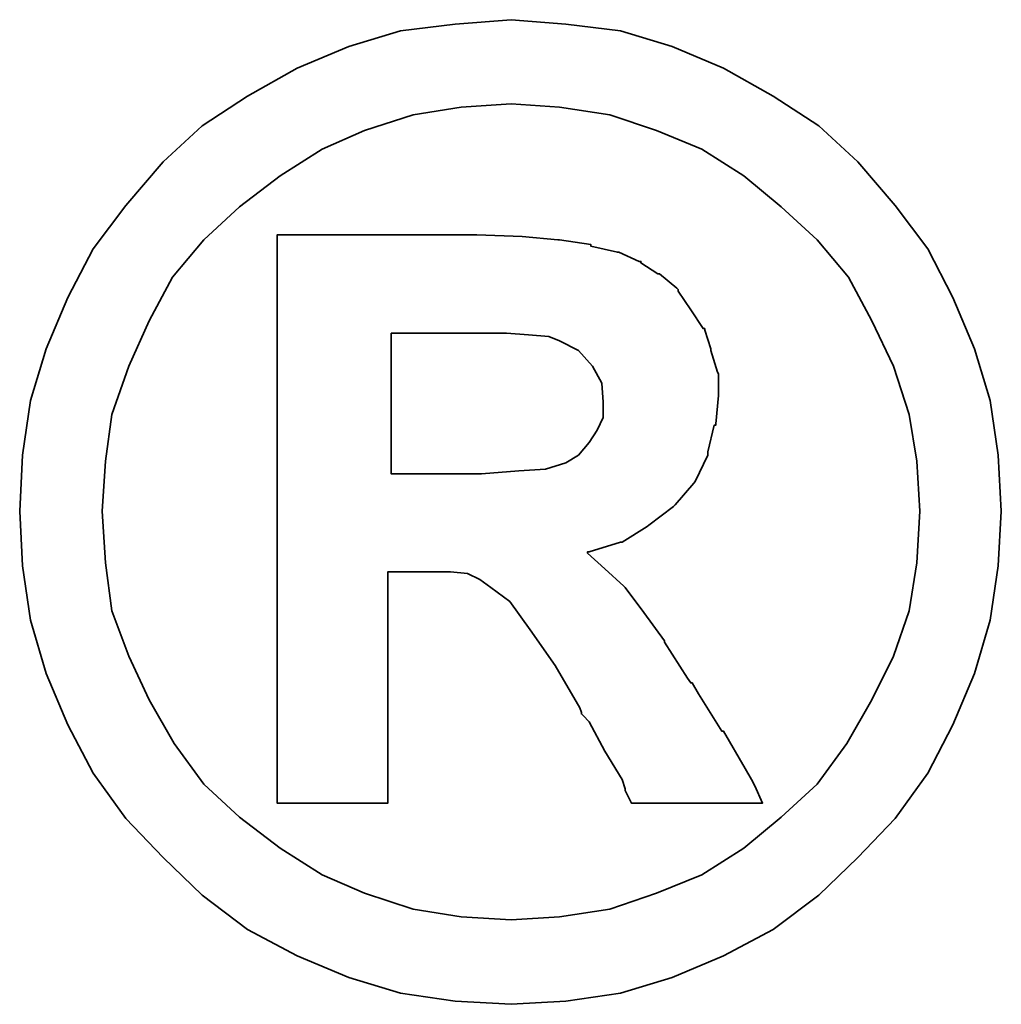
# Model space of a CAD drawing. Header units: millimetres. Extents: x 14 to 138, y 27 to 152.
# Tile 49 of 51: x 84.561 to 84.944, y 49.532 to 49.916. Entities that reach past the tile are written whole.
import ezdxf

# ---------------------------------------------------------------- set-up
doc = ezdxf.new("R2010")
doc.units = ezdxf.units.MM
doc.header["$MEASUREMENT"] = 0
doc.layers.add('DIM', color=4, linetype='CONTINUOUS')
doc.layers.add('layer 1', color=7, linetype='CONTINUOUS')

# ---------------------------------------------------------------- blocks, each defined once
blk = doc.blocks.new('TBI MOTION logo(完整正式版)')
at = {"layer": 'layer 1', "color": 22, "lineweight": 35}
for points, knots in [([(81.20634, 4.98624), (81.20634, 4.98624), (81.18649, 5.32862), (81.18649, 5.32862), (81.18649, 5.32862), (81.18649, 5.32862), (81.13886, 5.66206), (81.13886, 5.66206), (81.13886, 5.66206), (81.13886, 5.66206), (81.04359, 5.97764), (81.04359, 5.97764), (81.04359, 5.97764), (81.04359, 5.97764), (80.91061, 6.29124), (80.91061, 6.29124), (80.91061, 6.29124), (80.91061, 6.29124), (80.75778, 6.58697), (80.75778, 6.58697), (80.75778, 6.58697), (80.75778, 6.58697), (80.5593, 6.85294), (80.5593, 6.85294), (80.5593, 6.85294), (80.5593, 6.85294), (80.33105, 7.1189), (80.33105, 7.1189), (80.33105, 7.1189), (80.33105, 7.1189), (80.09287, 7.33921), (80.09287, 7.33921), (80.09287, 7.33921), (80.09287, 7.33921), (79.815, 7.51982), (79.815, 7.51982), (79.815, 7.51982), (79.815, 7.51982), (79.51133, 7.69051), (79.51133, 7.69051), (79.51133, 7.69051), (79.51133, 7.69051), (79.19773, 7.8235), (79.19773, 7.8235), (79.19773, 7.8235), (79.19773, 7.8235), (78.88215, 7.91877), (78.88215, 7.91877), (78.88215, 7.91877), (78.88215, 7.91877), (78.54871, 7.95846), (78.54871, 7.95846), (78.54871, 7.95846), (78.54871, 7.95846), (78.21526, 7.98625), (78.21526, 7.98625), (78.21526, 7.98625), (78.21526, 7.98625), (77.87388, 7.95846), (77.87388, 7.95846), (77.87388, 7.95846), (77.87388, 7.95846), (77.54044, 7.91877), (77.54044, 7.91877), (77.54044, 7.91877), (77.54044, 7.91877), (77.22485, 7.8235), (77.22485, 7.8235), (77.22485, 7.8235), (77.22485, 7.8235), (76.91027, 7.69051), (76.91027, 7.69051), (76.91027, 7.69051), (76.91027, 7.69051), (76.6056, 7.51982), (76.6056, 7.51982), (76.6056, 7.51982), (76.6056, 7.51982), (76.32972, 7.33921), (76.32972, 7.33921), (76.32972, 7.33921), (76.32972, 7.33921), (76.09154, 7.1189), (76.09154, 7.1189), (76.09154, 7.1189), (76.09154, 7.1189), (75.86329, 6.85294), (75.86329, 6.85294), (75.86329, 6.85294), (75.86329, 6.85294), (75.66382, 6.58697), (75.66382, 6.58697), (75.66382, 6.58697), (75.66382, 6.58697), (75.51099, 6.29124), (75.51099, 6.29124), (75.51099, 6.29124), (75.51099, 6.29124), (75.37702, 5.97764), (75.37702, 5.97764), (75.37702, 5.97764), (75.37702, 5.97764), (75.28175, 5.66206), (75.28175, 5.66206), (75.28175, 5.66206), (75.28175, 5.66206), (75.23411, 5.32862), (75.23411, 5.32862), (75.23411, 5.32862), (75.23411, 5.32862), (75.21625, 4.98624), (75.21625, 4.98624), (75.21625, 4.98624), (75.21625, 4.98624), (75.23411, 4.6528), (75.23411, 4.6528), (75.23411, 4.6528), (75.23411, 4.6528), (75.28175, 4.32035), (75.28175, 4.32035), (75.28175, 4.32035), (75.28175, 4.32035), (75.37702, 3.99583), (75.37702, 3.99583), (75.37702, 3.99583), (75.37702, 3.99583), (75.51099, 3.68224), (75.51099, 3.68224), (75.51099, 3.68224), (75.51099, 3.68224), (75.66382, 3.38749), (75.66382, 3.38749), (75.66382, 3.38749), (75.66382, 3.38749), (75.86329, 3.10963), (75.86329, 3.10963), (75.86329, 3.10963), (75.86329, 3.10963), (76.09154, 2.87145), (76.09154, 2.87145), (76.09154, 2.87145), (76.09154, 2.87145), (76.32972, 2.6432), (76.32972, 2.6432), (76.32972, 2.6432), (76.32972, 2.6432), (76.6056, 2.43381), (76.6056, 2.43381), (76.6056, 2.43381), (76.6056, 2.43381), (76.91027, 2.27205), (76.91027, 2.27205), (76.91027, 2.27205), (76.91027, 2.27205), (77.22485, 2.13906), (77.22485, 2.13906), (77.22485, 2.13906), (77.22485, 2.13906), (77.54044, 2.0438), (77.54044, 2.0438), (77.54044, 2.0438), (77.54044, 2.0438), (77.87388, 1.99616), (77.87388, 1.99616), (77.87388, 1.99616), (77.87388, 1.99616), (78.21526, 1.97631), (78.21526, 1.97631), (78.21526, 1.97631), (78.21526, 1.97631), (78.54871, 1.99616), (78.54871, 1.99616), (78.54871, 1.99616), (78.54871, 1.99616), (78.88215, 2.0438), (78.88215, 2.0438), (78.88215, 2.0438), (78.88215, 2.0438), (79.19773, 2.13906), (79.19773, 2.13906), (79.19773, 2.13906), (79.19773, 2.13906), (79.51133, 2.27205), (79.51133, 2.27205), (79.51133, 2.27205), (79.51133, 2.27205), (79.815, 2.43381), (79.815, 2.43381), (79.815, 2.43381), (79.815, 2.43381), (80.09287, 2.6432), (80.09287, 2.6432), (80.09287, 2.6432), (80.09287, 2.6432), (80.33105, 2.87145), (80.33105, 2.87145), (80.33105, 2.87145), (80.33105, 2.87145), (80.5593, 3.10963), (80.5593, 3.10963), (80.5593, 3.10963), (80.5593, 3.10963), (80.75778, 3.38749), (80.75778, 3.38749), (80.75778, 3.38749), (80.75778, 3.38749), (80.91061, 3.68224), (80.91061, 3.68224), (80.91061, 3.68224), (80.91061, 3.68224), (81.04359, 3.99583), (81.04359, 3.99583), (81.04359, 3.99583), (81.04359, 3.99583), (81.13886, 4.32035), (81.13886, 4.32035), (81.13886, 4.32035), (81.13886, 4.32035), (81.18649, 4.6528), (81.18649, 4.6528), (81.18649, 4.6528), (81.18649, 4.6528), (81.20634, 4.98624), (81.20634, 4.98624)], [0, 0, 0, 0, 0.0178571, 0.0178571, 0.0178571, 0.0178571, 0.0357143, 0.0357143, 0.0357143, 0.0357143, 0.0535714, 0.0535714, 0.0535714, 0.0535714, 0.0714286, 0.0714286, 0.0714286, 0.0714286, 0.0892857, 0.0892857, 0.0892857, 0.0892857, 0.1071429, 0.1071429, 0.1071429, 0.1071429, 0.125, 0.125, 0.125, 0.125, 0.1428571, 0.1428571, 0.1428571, 0.1428571, 0.1607143, 0.1607143, 0.1607143, 0.1607143, 0.1785714, 0.1785714, 0.1785714, 0.1785714, 0.1964286, 0.1964286, 0.1964286, 0.1964286, 0.2142857, 0.2142857, 0.2142857, 0.2142857, 0.2321429, 0.2321429, 0.2321429, 0.2321429, 0.25, 0.25, 0.25, 0.25, 0.2678571, 0.2678571, 0.2678571, 0.2678571, 0.2857143, 0.2857143, 0.2857143, 0.2857143, 0.3035714, 0.3035714, 0.3035714, 0.3035714, 0.3214286, 0.3214286, 0.3214286, 0.3214286, 0.3392857, 0.3392857, 0.3392857, 0.3392857, 0.3571429, 0.3571429, 0.3571429, 0.3571429, 0.375, 0.375, 0.375, 0.375, 0.3928571, 0.3928571, 0.3928571, 0.3928571, 0.4107143, 0.4107143, 0.4107143, 0.4107143, 0.4285714, 0.4285714, 0.4285714, 0.4285714, 0.4464286, 0.4464286, 0.4464286, 0.4464286, 0.4642857, 0.4642857, 0.4642857, 0.4642857, 0.4821429, 0.4821429, 0.4821429, 0.4821429, 0.5, 0.5, 0.5, 0.5, 0.5178571, 0.5178571, 0.5178571, 0.5178571, 0.5357143, 0.5357143, 0.5357143, 0.5357143, 0.5535714, 0.5535714, 0.5535714, 0.5535714, 0.5714286, 0.5714286, 0.5714286, 0.5714286, 0.5892857, 0.5892857, 0.5892857, 0.5892857, 0.6071429, 0.6071429, 0.6071429, 0.6071429, 0.625, 0.625, 0.625, 0.625, 0.6428571, 0.6428571, 0.6428571, 0.6428571, 0.6607143, 0.6607143, 0.6607143, 0.6607143, 0.6785714, 0.6785714, 0.6785714, 0.6785714, 0.6964286, 0.6964286, 0.6964286, 0.6964286, 0.7142857, 0.7142857, 0.7142857, 0.7142857, 0.7321429, 0.7321429, 0.7321429, 0.7321429, 0.75, 0.75, 0.75, 0.75, 0.7678571, 0.7678571, 0.7678571, 0.7678571, 0.7857143, 0.7857143, 0.7857143, 0.7857143, 0.8035714, 0.8035714, 0.8035714, 0.8035714, 0.8214286, 0.8214286, 0.8214286, 0.8214286, 0.8392857, 0.8392857, 0.8392857, 0.8392857, 0.8571429, 0.8571429, 0.8571429, 0.8571429, 0.875, 0.875, 0.875, 0.875, 0.8928571, 0.8928571, 0.8928571, 0.8928571, 0.9107143, 0.9107143, 0.9107143, 0.9107143, 0.9285714, 0.9285714, 0.9285714, 0.9285714, 0.9464286, 0.9464286, 0.9464286, 0.9464286, 0.9642857, 0.9642857, 0.9642857, 0.9642857, 0.9821429, 0.9821429, 0.9821429, 0.9821429, 1, 1, 1, 1]), ([(80.71014, 4.98624), (80.71014, 4.98624), (80.69129, 5.29091), (80.69129, 5.29091), (80.69129, 5.29091), (80.69129, 5.29091), (80.64464, 5.57672), (80.64464, 5.57672), (80.64464, 5.57672), (80.64464, 5.57672), (80.54937, 5.87245), (80.54937, 5.87245), (80.54937, 5.87245), (80.54937, 5.87245), (80.41639, 6.14833), (80.41639, 6.14833), (80.41639, 6.14833), (80.41639, 6.14833), (80.27349, 6.41429), (80.27349, 6.41429), (80.27349, 6.41429), (80.27349, 6.41429), (80.08295, 6.64255), (80.08295, 6.64255), (80.08295, 6.64255), (80.08295, 6.64255), (79.86264, 6.84301), (79.86264, 6.84301), (79.86264, 6.84301), (79.86264, 6.84301), (79.63439, 7.03355), (79.63439, 7.03355), (79.63439, 7.03355), (79.63439, 7.03355), (79.37835, 7.1963), (79.37835, 7.1963), (79.37835, 7.1963), (79.37835, 7.1963), (79.10246, 7.30944), (79.10246, 7.30944), (79.10246, 7.30944), (79.10246, 7.30944), (78.81665, 7.40471), (78.81665, 7.40471), (78.81665, 7.40471), (78.81665, 7.40471), (78.511, 7.45234), (78.511, 7.45234), (78.511, 7.45234), (78.511, 7.45234), (78.21526, 7.47219), (78.21526, 7.47219), (78.21526, 7.47219), (78.21526, 7.47219), (77.9106, 7.45234), (77.9106, 7.45234), (77.9106, 7.45234), (77.9106, 7.45234), (77.61685, 7.40471), (77.61685, 7.40471), (77.61685, 7.40471), (77.61685, 7.40471), (77.32012, 7.30944), (77.32012, 7.30944), (77.32012, 7.30944), (77.32012, 7.30944), (77.06309, 7.1963), (77.06309, 7.1963), (77.06309, 7.1963), (77.06309, 7.1963), (76.80606, 7.03355), (76.80606, 7.03355), (76.80606, 7.03355), (76.80606, 7.03355), (76.55797, 6.84301), (76.55797, 6.84301), (76.55797, 6.84301), (76.55797, 6.84301), (76.34063, 6.64255), (76.34063, 6.64255), (76.34063, 6.64255), (76.34063, 6.64255), (76.1491, 6.41429), (76.1491, 6.41429), (76.1491, 6.41429), (76.1491, 6.41429), (76.0062, 6.14833), (76.0062, 6.14833), (76.0062, 6.14833), (76.0062, 6.14833), (75.88314, 5.87245), (75.88314, 5.87245), (75.88314, 5.87245), (75.88314, 5.87245), (75.77794, 5.57672), (75.77794, 5.57672), (75.77794, 5.57672), (75.77794, 5.57672), (75.73924, 5.29091), (75.73924, 5.29091), (75.73924, 5.29091), (75.73924, 5.29091), (75.72039, 4.98624), (75.72039, 4.98624), (75.72039, 4.98624), (75.72039, 4.98624), (75.73924, 4.67165), (75.73924, 4.67165), (75.73924, 4.67165), (75.73924, 4.67165), (75.77794, 4.37791), (75.77794, 4.37791), (75.77794, 4.37791), (75.77794, 4.37791), (75.88314, 4.10102), (75.88314, 4.10102), (75.88314, 4.10102), (75.88314, 4.10102), (76.0062, 3.83407), (76.0062, 3.83407), (76.0062, 3.83407), (76.0062, 3.83407), (76.15902, 3.56811), (76.15902, 3.56811), (76.15902, 3.56811), (76.15902, 3.56811), (76.34063, 3.32001), (76.34063, 3.32001), (76.34063, 3.32001), (76.34063, 3.32001), (76.55797, 3.11955), (76.55797, 3.11955), (76.55797, 3.11955), (76.55797, 3.11955), (76.80606, 2.92901), (76.80606, 2.92901), (76.80606, 2.92901), (76.80606, 2.92901), (77.06309, 2.76725), (77.06309, 2.76725), (77.06309, 2.76725), (77.06309, 2.76725), (77.32012, 2.65412), (77.32012, 2.65412), (77.32012, 2.65412), (77.32012, 2.65412), (77.61685, 2.55786), (77.61685, 2.55786), (77.61685, 2.55786), (77.61685, 2.55786), (77.9106, 2.51022), (77.9106, 2.51022), (77.9106, 2.51022), (77.9106, 2.51022), (78.21526, 2.49137), (78.21526, 2.49137), (78.21526, 2.49137), (78.21526, 2.49137), (78.511, 2.51022), (78.511, 2.51022), (78.511, 2.51022), (78.511, 2.51022), (78.81665, 2.55786), (78.81665, 2.55786), (78.81665, 2.55786), (78.81665, 2.55786), (79.10246, 2.65412), (79.10246, 2.65412), (79.10246, 2.65412), (79.10246, 2.65412), (79.37835, 2.76725), (79.37835, 2.76725), (79.37835, 2.76725), (79.37835, 2.76725), (79.63439, 2.92901), (79.63439, 2.92901), (79.63439, 2.92901), (79.63439, 2.92901), (79.86264, 3.11955), (79.86264, 3.11955), (79.86264, 3.11955), (79.86264, 3.11955), (80.08295, 3.32001), (80.08295, 3.32001), (80.08295, 3.32001), (80.08295, 3.32001), (80.26356, 3.56811), (80.26356, 3.56811), (80.26356, 3.56811), (80.26356, 3.56811), (80.41639, 3.83407), (80.41639, 3.83407), (80.41639, 3.83407), (80.41639, 3.83407), (80.54937, 4.10102), (80.54937, 4.10102), (80.54937, 4.10102), (80.54937, 4.10102), (80.64464, 4.37791), (80.64464, 4.37791), (80.64464, 4.37791), (80.64464, 4.37791), (80.69129, 4.67165), (80.69129, 4.67165), (80.69129, 4.67165), (80.69129, 4.67165), (80.71014, 4.98624), (80.71014, 4.98624)], [0, 0, 0, 0, 0.0192308, 0.0192308, 0.0192308, 0.0192308, 0.0384615, 0.0384615, 0.0384615, 0.0384615, 0.0576923, 0.0576923, 0.0576923, 0.0576923, 0.0769231, 0.0769231, 0.0769231, 0.0769231, 0.0961538, 0.0961538, 0.0961538, 0.0961538, 0.1153846, 0.1153846, 0.1153846, 0.1153846, 0.1346154, 0.1346154, 0.1346154, 0.1346154, 0.1538462, 0.1538462, 0.1538462, 0.1538462, 0.1730769, 0.1730769, 0.1730769, 0.1730769, 0.1923077, 0.1923077, 0.1923077, 0.1923077, 0.2115385, 0.2115385, 0.2115385, 0.2115385, 0.2307692, 0.2307692, 0.2307692, 0.2307692, 0.25, 0.25, 0.25, 0.25, 0.2692308, 0.2692308, 0.2692308, 0.2692308, 0.2884615, 0.2884615, 0.2884615, 0.2884615, 0.3076923, 0.3076923, 0.3076923, 0.3076923, 0.3269231, 0.3269231, 0.3269231, 0.3269231, 0.3461538, 0.3461538, 0.3461538, 0.3461538, 0.3653846, 0.3653846, 0.3653846, 0.3653846, 0.3846154, 0.3846154, 0.3846154, 0.3846154, 0.4038462, 0.4038462, 0.4038462, 0.4038462, 0.4230769, 0.4230769, 0.4230769, 0.4230769, 0.4423077, 0.4423077, 0.4423077, 0.4423077, 0.4615385, 0.4615385, 0.4615385, 0.4615385, 0.4807692, 0.4807692, 0.4807692, 0.4807692, 0.5, 0.5, 0.5, 0.5, 0.5192308, 0.5192308, 0.5192308, 0.5192308, 0.5384615, 0.5384615, 0.5384615, 0.5384615, 0.5576923, 0.5576923, 0.5576923, 0.5576923, 0.5769231, 0.5769231, 0.5769231, 0.5769231, 0.5961538, 0.5961538, 0.5961538, 0.5961538, 0.6153846, 0.6153846, 0.6153846, 0.6153846, 0.6346154, 0.6346154, 0.6346154, 0.6346154, 0.6538462, 0.6538462, 0.6538462, 0.6538462, 0.6730769, 0.6730769, 0.6730769, 0.6730769, 0.6923077, 0.6923077, 0.6923077, 0.6923077, 0.7115385, 0.7115385, 0.7115385, 0.7115385, 0.7307692, 0.7307692, 0.7307692, 0.7307692, 0.75, 0.75, 0.75, 0.75, 0.7692308, 0.7692308, 0.7692308, 0.7692308, 0.7884615, 0.7884615, 0.7884615, 0.7884615, 0.8076923, 0.8076923, 0.8076923, 0.8076923, 0.8269231, 0.8269231, 0.8269231, 0.8269231, 0.8461538, 0.8461538, 0.8461538, 0.8461538, 0.8653846, 0.8653846, 0.8653846, 0.8653846, 0.8846154, 0.8846154, 0.8846154, 0.8846154, 0.9038462, 0.9038462, 0.9038462, 0.9038462, 0.9230769, 0.9230769, 0.9230769, 0.9230769, 0.9423077, 0.9423077, 0.9423077, 0.9423077, 0.9615385, 0.9615385, 0.9615385, 0.9615385, 0.9807692, 0.9807692, 0.9807692, 0.9807692, 1, 1, 1, 1]), ([(76.78721, 3.2823), (76.78721, 3.2823), (76.78721, 3.32001), (76.78721, 3.32001), (76.78721, 3.32001), (76.78721, 3.32001), (76.78721, 3.42422), (76.78721, 3.42422), (76.78721, 3.42422), (76.78721, 3.42422), (76.78721, 3.59689), (76.78721, 3.59689), (76.78721, 3.59689), (76.78721, 3.59689), (76.78721, 3.80529), (76.78721, 3.80529), (76.78721, 3.80529), (76.78721, 3.80529), (76.78721, 4.0524), (76.78721, 4.0524), (76.78721, 4.0524), (76.78721, 4.0524), (76.78721, 4.32035), (76.78721, 4.32035), (76.78721, 4.32035), (76.78721, 4.32035), (76.78721, 4.92868), (76.78721, 4.92868), (76.78721, 4.92868), (76.78721, 4.92868), (76.78721, 5.53801), (76.78721, 5.53801), (76.78721, 5.53801), (76.78721, 5.53801), (76.78721, 5.82482), (76.78721, 5.82482), (76.78721, 5.82482), (76.78721, 5.82482), (76.78721, 6.07291), (76.78721, 6.07291), (76.78721, 6.07291), (76.78721, 6.07291), (76.78721, 6.30017), (76.78721, 6.30017), (76.78721, 6.30017), (76.78721, 6.30017), (76.78721, 6.45399), (76.78721, 6.45399), (76.78721, 6.45399), (76.78721, 6.45399), (76.78721, 6.5572), (76.78721, 6.5572), (76.78721, 6.5572), (76.78721, 6.5572), (76.78721, 6.59689), (76.78721, 6.59689), (76.78721, 6.59689), (76.78721, 6.59689), (76.78721, 6.67232), (76.78721, 6.67232), (76.78721, 6.67232), (76.78721, 6.67232), (76.8537, 6.67232), (76.8537, 6.67232), (76.8537, 6.67232), (76.8537, 6.67232), (76.87355, 6.67232), (76.87355, 6.67232), (76.87355, 6.67232), (76.87355, 6.67232), (76.91027, 6.67232), (76.91027, 6.67232), (76.91027, 6.67232), (76.91027, 6.67232), (77.04424, 6.67232), (77.04424, 6.67232), (77.04424, 6.67232), (77.04424, 6.67232), (77.22485, 6.67232), (77.22485, 6.67232), (77.22485, 6.67232), (77.22485, 6.67232), (77.43524, 6.67232), (77.43524, 6.67232), (77.43524, 6.67232), (77.43524, 6.67232), (77.65357, 6.67232), (77.65357, 6.67232), (77.65357, 6.67232), (77.65357, 6.67232), (77.82625, 6.67232), (77.82625, 6.67232), (77.82625, 6.67232), (77.82625, 6.67232), (77.94037, 6.67232), (77.94037, 6.67232), (77.94037, 6.67232), (77.94037, 6.67232), (77.97709, 6.67232), (77.97709, 6.67232), (77.97709, 6.67232), (77.97709, 6.67232), (77.99694, 6.67232), (77.99694, 6.67232), (77.99694, 6.67232), (77.99694, 6.67232), (78.00686, 6.67232), (78.00686, 6.67232), (78.00686, 6.67232), (78.00686, 6.67232), (78.28275, 6.6624), (78.28275, 6.6624), (78.28275, 6.6624), (78.28275, 6.6624), (78.50107, 6.64255), (78.50107, 6.64255), (78.50107, 6.64255), (78.50107, 6.64255), (78.511, 6.64255), (78.511, 6.64255), (78.511, 6.64255), (78.511, 6.64255), (78.70154, 6.61476), (78.70154, 6.61476), (78.70154, 6.61476), (78.70154, 6.61476), (78.70154, 6.60483), (78.70154, 6.60483), (78.70154, 6.60483), (78.70154, 6.60483), (78.86429, 6.56713), (78.86429, 6.56713), (78.86429, 6.56713), (78.86429, 6.56713), (78.87223, 6.56713), (78.87223, 6.56713), (78.87223, 6.56713), (78.87223, 6.56713), (78.99727, 6.51056), (78.99727, 6.51056), (78.99727, 6.51056), (78.99727, 6.51056), (79.00719, 6.51056), (79.00719, 6.51056), (79.00719, 6.51056), (79.00719, 6.51056), (79.00719, 6.50162), (79.00719, 6.50162), (79.00719, 6.50162), (79.00719, 6.50162), (79.1104, 6.43415), (79.1104, 6.43415), (79.1104, 6.43415), (79.1104, 6.43415), (79.12132, 6.43415), (79.12132, 6.43415), (79.12132, 6.43415), (79.12132, 6.43415), (79.22552, 6.34781), (79.22552, 6.34781), (79.22552, 6.34781), (79.22552, 6.34781), (79.23544, 6.33888), (79.23544, 6.33888), (79.23544, 6.33888), (79.23544, 6.33888), (79.23544, 6.32895), (79.23544, 6.32895), (79.23544, 6.32895), (79.23544, 6.32895), (79.31087, 6.21483), (79.31087, 6.21483), (79.31087, 6.21483), (79.31087, 6.21483), (79.38629, 6.1007), (79.38629, 6.1007), (79.38629, 6.1007), (79.38629, 6.1007), (79.3972, 6.1007), (79.3972, 6.1007), (79.3972, 6.1007), (79.3972, 6.1007), (79.3972, 6.09078), (79.3972, 6.09078), (79.3972, 6.09078), (79.3972, 6.09078), (79.43392, 5.97764), (79.43392, 5.97764), (79.43392, 5.97764), (79.43392, 5.97764), (79.43392, 5.96772), (79.43392, 5.96772), (79.43392, 5.96772), (79.43392, 5.96772), (79.47362, 5.83474), (79.47362, 5.83474), (79.47362, 5.83474), (79.47362, 5.83474), (79.48156, 5.82482), (79.48156, 5.82482), (79.48156, 5.82482), (79.48156, 5.82482), (79.48156, 5.69977), (79.48156, 5.69977), (79.48156, 5.69977), (79.48156, 5.69977), (79.48156, 5.69183), (79.48156, 5.69183), (79.48156, 5.69183), (79.48156, 5.69183), (79.4637, 5.51915), (79.4637, 5.51915), (79.4637, 5.51915), (79.4637, 5.51915), (79.4637, 5.51122), (79.4637, 5.51122), (79.4637, 5.51122), (79.4637, 5.51122), (79.45377, 5.51122), (79.45377, 5.51122), (79.45377, 5.51122), (79.45377, 5.51122), (79.41507, 5.34847), (79.41507, 5.34847), (79.41507, 5.34847), (79.41507, 5.34847), (79.41507, 5.33854), (79.41507, 5.33854), (79.41507, 5.33854), (79.41507, 5.33854), (79.41507, 5.32862), (79.41507, 5.32862), (79.41507, 5.32862), (79.41507, 5.32862), (79.33865, 5.16785), (79.33865, 5.16785), (79.33865, 5.16785), (79.33865, 5.16785), (79.33071, 5.15693), (79.33071, 5.15693), (79.33071, 5.15693), (79.33071, 5.15693), (79.2156, 5.02495), (79.2156, 5.02495), (79.2156, 5.02495), (79.2156, 5.02495), (79.20567, 5.01502), (79.20567, 5.01502), (79.20567, 5.01502), (79.20567, 5.01502), (79.05483, 4.89991), (79.05483, 4.89991), (79.05483, 4.89991), (79.05483, 4.89991), (79.04491, 4.89197), (79.04491, 4.89197), (79.04491, 4.89197), (79.04491, 4.89197), (78.89208, 4.7967), (78.89208, 4.7967), (78.89208, 4.7967), (78.89208, 4.7967), (78.88215, 4.7967), (78.88215, 4.7967), (78.88215, 4.7967), (78.88215, 4.7967), (78.69161, 4.73913), (78.69161, 4.73913), (78.69161, 4.73913), (78.69161, 4.73913), (78.68169, 4.73913), (78.68169, 4.73913), (78.68169, 4.73913), (78.68169, 4.73913), (78.68169, 4.72921), (78.68169, 4.72921), (78.68169, 4.72921), (78.68169, 4.72921), (78.78688, 4.63394), (78.78688, 4.63394), (78.78688, 4.63394), (78.78688, 4.63394), (78.902, 4.52875), (78.902, 4.52875), (78.902, 4.52875), (78.902, 4.52875), (78.91093, 4.52081), (78.91093, 4.52081), (78.91093, 4.52081), (78.91093, 4.52081), (79.02506, 4.36798), (79.02506, 4.36798), (79.02506, 4.36798), (79.02506, 4.36798), (79.1501, 4.1953), (79.1501, 4.1953), (79.1501, 4.1953), (79.1501, 4.1953), (79.1501, 4.18736), (79.1501, 4.18736), (79.1501, 4.18736), (79.1501, 4.18736), (79.29201, 3.96705), (79.29201, 3.96705), (79.29201, 3.96705), (79.29201, 3.96705), (79.31087, 3.93828), (79.31087, 3.93828), (79.31087, 3.93828), (79.31087, 3.93828), (79.32079, 3.93828), (79.32079, 3.93828), (79.32079, 3.93828), (79.32079, 3.93828), (79.3585, 3.87178), (79.3585, 3.87178), (79.3585, 3.87178), (79.3585, 3.87178), (79.50141, 3.64353), (79.50141, 3.64353), (79.50141, 3.64353), (79.50141, 3.64353), (79.51133, 3.64353), (79.51133, 3.64353), (79.51133, 3.64353), (79.51133, 3.64353), (79.64431, 3.41528), (79.64431, 3.41528), (79.64431, 3.41528), (79.64431, 3.41528), (79.68202, 3.3478), (79.68202, 3.3478), (79.68202, 3.3478), (79.68202, 3.3478), (79.70187, 3.31009), (79.70187, 3.31009), (79.70187, 3.31009), (79.70187, 3.31009), (79.7495, 3.2049), (79.7495, 3.2049), (79.7495, 3.2049), (79.7495, 3.2049), (79.64431, 3.2049), (79.64431, 3.2049), (79.64431, 3.2049), (79.64431, 3.2049), (79.62546, 3.2049), (79.62546, 3.2049), (79.62546, 3.2049), (79.62546, 3.2049), (79.53912, 3.2049), (79.53912, 3.2049), (79.53912, 3.2049), (79.53912, 3.2049), (79.31087, 3.2049), (79.31087, 3.2049), (79.31087, 3.2049), (79.31087, 3.2049), (79.08262, 3.2049), (79.08262, 3.2049), (79.08262, 3.2049), (79.08262, 3.2049), (79.00719, 3.2049), (79.00719, 3.2049), (79.00719, 3.2049), (79.00719, 3.2049), (78.98735, 3.2049), (78.98735, 3.2049), (78.98735, 3.2049), (78.98735, 3.2049), (78.94964, 3.2049), (78.94964, 3.2049), (78.94964, 3.2049), (78.94964, 3.2049), (78.92979, 3.24459), (78.92979, 3.24459), (78.92979, 3.24459), (78.92979, 3.24459), (78.91093, 3.2823), (78.91093, 3.2823), (78.91093, 3.2823), (78.91093, 3.2823), (78.91093, 3.29223), (78.91093, 3.29223), (78.91093, 3.29223), (78.91093, 3.29223), (78.89208, 3.3478), (78.89208, 3.3478), (78.89208, 3.3478), (78.89208, 3.3478), (78.78688, 3.52048), (78.78688, 3.52048), (78.78688, 3.52048), (78.78688, 3.52048), (78.69161, 3.7001), (78.69161, 3.7001), (78.69161, 3.7001), (78.69161, 3.7001), (78.6539, 3.7388), (78.6539, 3.7388), (78.6539, 3.7388), (78.6539, 3.7388), (78.64398, 3.74873), (78.64398, 3.74873), (78.64398, 3.74873), (78.64398, 3.74873), (78.64398, 3.75766), (78.64398, 3.75766), (78.64398, 3.75766), (78.64398, 3.75766), (78.63405, 3.78644), (78.63405, 3.78644), (78.63405, 3.78644), (78.63405, 3.78644), (78.48321, 4.04347), (78.48321, 4.04347), (78.48321, 4.04347), (78.48321, 4.04347), (78.33038, 4.2618), (78.33038, 4.2618), (78.33038, 4.2618), (78.33038, 4.2618), (78.20732, 4.43447), (78.20732, 4.43447), (78.20732, 4.43447), (78.20732, 4.43447), (78.09221, 4.52081), (78.09221, 4.52081), (78.09221, 4.52081), (78.09221, 4.52081), (78.02472, 4.56845), (78.02472, 4.56845), (78.02472, 4.56845), (78.02472, 4.56845), (77.9493, 4.60616), (77.9493, 4.60616), (77.9493, 4.60616), (77.9493, 4.60616), (77.8451, 4.61608), (77.8451, 4.61608), (77.8451, 4.61608), (77.8451, 4.61608), (77.71113, 4.61608), (77.71113, 4.61608), (77.71113, 4.61608), (77.71113, 4.61608), (77.69128, 4.61608), (77.69128, 4.61608), (77.69128, 4.61608), (77.69128, 4.61608), (77.67342, 4.61608), (77.67342, 4.61608), (77.67342, 4.61608), (77.67342, 4.61608), (77.5583, 4.61608), (77.5583, 4.61608), (77.5583, 4.61608), (77.5583, 4.61608), (77.46303, 4.61608), (77.46303, 4.61608), (77.46303, 4.61608), (77.46303, 4.61608), (77.46303, 4.54761), (77.46303, 4.54761), (77.46303, 4.54761), (77.46303, 4.54761), (77.46303, 4.47318), (77.46303, 4.47318), (77.46303, 4.47318), (77.46303, 4.47318), (77.46303, 4.24294), (77.46303, 4.24294), (77.46303, 4.24294), (77.46303, 4.24294), (77.46303, 3.99583), (77.46303, 3.99583), (77.46303, 3.99583), (77.46303, 3.99583), (77.46303, 3.72888), (77.46303, 3.72888), (77.46303, 3.72888), (77.46303, 3.72888), (77.46303, 3.51055), (77.46303, 3.51055), (77.46303, 3.51055), (77.46303, 3.51055), (77.46303, 3.42422), (77.46303, 3.42422), (77.46303, 3.42422), (77.46303, 3.42422), (77.46303, 3.35773), (77.46303, 3.35773), (77.46303, 3.35773), (77.46303, 3.35773), (77.46303, 3.30017), (77.46303, 3.30017), (77.46303, 3.30017), (77.46303, 3.30017), (77.46303, 3.2823), (77.46303, 3.2823), (77.46303, 3.2823), (77.46303, 3.2823), (77.46303, 3.2049), (77.46303, 3.2049), (77.46303, 3.2049), (77.46303, 3.2049), (77.39753, 3.2049), (77.39753, 3.2049), (77.39753, 3.2049), (77.39753, 3.2049), (77.37768, 3.2049), (77.37768, 3.2049), (77.37768, 3.2049), (77.37768, 3.2049), (77.32012, 3.2049), (77.32012, 3.2049), (77.32012, 3.2049), (77.32012, 3.2049), (77.12165, 3.2049), (77.12165, 3.2049), (77.12165, 3.2049), (77.12165, 3.2049), (76.94897, 3.2049), (76.94897, 3.2049), (76.94897, 3.2049), (76.94897, 3.2049), (76.8924, 3.2049), (76.8924, 3.2049), (76.8924, 3.2049), (76.8924, 3.2049), (76.8537, 3.2049), (76.8537, 3.2049), (76.8537, 3.2049), (76.8537, 3.2049), (76.78721, 3.2049), (76.78721, 3.2049), (76.78721, 3.2049), (76.78721, 3.2049), (76.78721, 3.2823), (76.78721, 3.2823)], [0, 0, 0, 0, 0.0074074, 0.0074074, 0.0074074, 0.0074074, 0.0148148, 0.0148148, 0.0148148, 0.0148148, 0.0222222, 0.0222222, 0.0222222, 0.0222222, 0.0296296, 0.0296296, 0.0296296, 0.0296296, 0.037037, 0.037037, 0.037037, 0.037037, 0.0444444, 0.0444444, 0.0444444, 0.0444444, 0.0518519, 0.0518519, 0.0518519, 0.0518519, 0.0592593, 0.0592593, 0.0592593, 0.0592593, 0.0666667, 0.0666667, 0.0666667, 0.0666667, 0.0740741, 0.0740741, 0.0740741, 0.0740741, 0.0814815, 0.0814815, 0.0814815, 0.0814815, 0.0888889, 0.0888889, 0.0888889, 0.0888889, 0.0962963, 0.0962963, 0.0962963, 0.0962963, 0.1037037, 0.1037037, 0.1037037, 0.1037037, 0.1111111, 0.1111111, 0.1111111, 0.1111111, 0.1185185, 0.1185185, 0.1185185, 0.1185185, 0.1259259, 0.1259259, 0.1259259, 0.1259259, 0.1333333, 0.1333333, 0.1333333, 0.1333333, 0.1407407, 0.1407407, 0.1407407, 0.1407407, 0.1481481, 0.1481481, 0.1481481, 0.1481481, 0.1555556, 0.1555556, 0.1555556, 0.1555556, 0.162963, 0.162963, 0.162963, 0.162963, 0.1703704, 0.1703704, 0.1703704, 0.1703704, 0.1777778, 0.1777778, 0.1777778, 0.1777778, 0.1851852, 0.1851852, 0.1851852, 0.1851852, 0.1925926, 0.1925926, 0.1925926, 0.1925926, 0.2, 0.2, 0.2, 0.2, 0.2074074, 0.2074074, 0.2074074, 0.2074074, 0.2148148, 0.2148148, 0.2148148, 0.2148148, 0.2222222, 0.2222222, 0.2222222, 0.2222222, 0.2296296, 0.2296296, 0.2296296, 0.2296296, 0.237037, 0.237037, 0.237037, 0.237037, 0.2444444, 0.2444444, 0.2444444, 0.2444444, 0.2518519, 0.2518519, 0.2518519, 0.2518519, 0.2592593, 0.2592593, 0.2592593, 0.2592593, 0.2666667, 0.2666667, 0.2666667, 0.2666667, 0.2740741, 0.2740741, 0.2740741, 0.2740741, 0.2814815, 0.2814815, 0.2814815, 0.2814815, 0.2888889, 0.2888889, 0.2888889, 0.2888889, 0.2962963, 0.2962963, 0.2962963, 0.2962963, 0.3037037, 0.3037037, 0.3037037, 0.3037037, 0.3111111, 0.3111111, 0.3111111, 0.3111111, 0.3185185, 0.3185185, 0.3185185, 0.3185185, 0.3259259, 0.3259259, 0.3259259, 0.3259259, 0.3333333, 0.3333333, 0.3333333, 0.3333333, 0.3407407, 0.3407407, 0.3407407, 0.3407407, 0.3481481, 0.3481481, 0.3481481, 0.3481481, 0.3555556, 0.3555556, 0.3555556, 0.3555556, 0.362963, 0.362963, 0.362963, 0.362963, 0.3703704, 0.3703704, 0.3703704, 0.3703704, 0.3777778, 0.3777778, 0.3777778, 0.3777778, 0.3851852, 0.3851852, 0.3851852, 0.3851852, 0.3925926, 0.3925926, 0.3925926, 0.3925926, 0.4, 0.4, 0.4, 0.4, 0.4074074, 0.4074074, 0.4074074, 0.4074074, 0.4148148, 0.4148148, 0.4148148, 0.4148148, 0.4222222, 0.4222222, 0.4222222, 0.4222222, 0.4296296, 0.4296296, 0.4296296, 0.4296296, 0.437037, 0.437037, 0.437037, 0.437037, 0.4444444, 0.4444444, 0.4444444, 0.4444444, 0.4518519, 0.4518519, 0.4518519, 0.4518519, 0.4592593, 0.4592593, 0.4592593, 0.4592593, 0.4666667, 0.4666667, 0.4666667, 0.4666667, 0.4740741, 0.4740741, 0.4740741, 0.4740741, 0.4814815, 0.4814815, 0.4814815, 0.4814815, 0.4888889, 0.4888889, 0.4888889, 0.4888889, 0.4962963, 0.4962963, 0.4962963, 0.4962963, 0.5037037, 0.5037037, 0.5037037, 0.5037037, 0.5111111, 0.5111111, 0.5111111, 0.5111111, 0.5185185, 0.5185185, 0.5185185, 0.5185185, 0.5259259, 0.5259259, 0.5259259, 0.5259259, 0.5333333, 0.5333333, 0.5333333, 0.5333333, 0.5407407, 0.5407407, 0.5407407, 0.5407407, 0.5481481, 0.5481481, 0.5481481, 0.5481481, 0.5555556, 0.5555556, 0.5555556, 0.5555556, 0.562963, 0.562963, 0.562963, 0.562963, 0.5703704, 0.5703704, 0.5703704, 0.5703704, 0.5777778, 0.5777778, 0.5777778, 0.5777778, 0.5851852, 0.5851852, 0.5851852, 0.5851852, 0.5925926, 0.5925926, 0.5925926, 0.5925926, 0.6, 0.6, 0.6, 0.6, 0.6074074, 0.6074074, 0.6074074, 0.6074074, 0.6148148, 0.6148148, 0.6148148, 0.6148148, 0.6222222, 0.6222222, 0.6222222, 0.6222222, 0.6296296, 0.6296296, 0.6296296, 0.6296296, 0.637037, 0.637037, 0.637037, 0.637037, 0.6444444, 0.6444444, 0.6444444, 0.6444444, 0.6518519, 0.6518519, 0.6518519, 0.6518519, 0.6592593, 0.6592593, 0.6592593, 0.6592593, 0.6666667, 0.6666667, 0.6666667, 0.6666667, 0.6740741, 0.6740741, 0.6740741, 0.6740741, 0.6814815, 0.6814815, 0.6814815, 0.6814815, 0.6888889, 0.6888889, 0.6888889, 0.6888889, 0.6962963, 0.6962963, 0.6962963, 0.6962963, 0.7037037, 0.7037037, 0.7037037, 0.7037037, 0.7111111, 0.7111111, 0.7111111, 0.7111111, 0.7185185, 0.7185185, 0.7185185, 0.7185185, 0.7259259, 0.7259259, 0.7259259, 0.7259259, 0.7333333, 0.7333333, 0.7333333, 0.7333333, 0.7407407, 0.7407407, 0.7407407, 0.7407407, 0.7481481, 0.7481481, 0.7481481, 0.7481481, 0.7555556, 0.7555556, 0.7555556, 0.7555556, 0.762963, 0.762963, 0.762963, 0.762963, 0.7703704, 0.7703704, 0.7703704, 0.7703704, 0.7777778, 0.7777778, 0.7777778, 0.7777778, 0.7851852, 0.7851852, 0.7851852, 0.7851852, 0.7925926, 0.7925926, 0.7925926, 0.7925926, 0.8, 0.8, 0.8, 0.8, 0.8074074, 0.8074074, 0.8074074, 0.8074074, 0.8148148, 0.8148148, 0.8148148, 0.8148148, 0.8222222, 0.8222222, 0.8222222, 0.8222222, 0.8296296, 0.8296296, 0.8296296, 0.8296296, 0.837037, 0.837037, 0.837037, 0.837037, 0.8444444, 0.8444444, 0.8444444, 0.8444444, 0.8518519, 0.8518519, 0.8518519, 0.8518519, 0.8592593, 0.8592593, 0.8592593, 0.8592593, 0.8666667, 0.8666667, 0.8666667, 0.8666667, 0.8740741, 0.8740741, 0.8740741, 0.8740741, 0.8814815, 0.8814815, 0.8814815, 0.8814815, 0.8888889, 0.8888889, 0.8888889, 0.8888889, 0.8962963, 0.8962963, 0.8962963, 0.8962963, 0.9037037, 0.9037037, 0.9037037, 0.9037037, 0.9111111, 0.9111111, 0.9111111, 0.9111111, 0.9185185, 0.9185185, 0.9185185, 0.9185185, 0.9259259, 0.9259259, 0.9259259, 0.9259259, 0.9333333, 0.9333333, 0.9333333, 0.9333333, 0.9407407, 0.9407407, 0.9407407, 0.9407407, 0.9481481, 0.9481481, 0.9481481, 0.9481481, 0.9555556, 0.9555556, 0.9555556, 0.9555556, 0.962963, 0.962963, 0.962963, 0.962963, 0.9703704, 0.9703704, 0.9703704, 0.9703704, 0.9777778, 0.9777778, 0.9777778, 0.9777778, 0.9851852, 0.9851852, 0.9851852, 0.9851852, 0.9925926, 0.9925926, 0.9925926, 0.9925926, 1, 1, 1, 1]), ([(77.48288, 6.07291), (77.48288, 6.07291), (77.48288, 5.99551), (77.48288, 5.99551), (77.48288, 5.99551), (77.48288, 5.99551), (77.48288, 5.82482), (77.48288, 5.82482), (77.48288, 5.82482), (77.48288, 5.82482), (77.48288, 5.63328), (77.48288, 5.63328), (77.48288, 5.63328), (77.48288, 5.63328), (77.48288, 5.46358), (77.48288, 5.46358), (77.48288, 5.46358), (77.48288, 5.46358), (77.48288, 5.29091), (77.48288, 5.29091), (77.48288, 5.29091), (77.48288, 5.29091), (77.48288, 5.21449), (77.48288, 5.21449), (77.48288, 5.21449), (77.48288, 5.21449), (77.50074, 5.21449), (77.50074, 5.21449), (77.50074, 5.21449), (77.50074, 5.21449), (77.71113, 5.21449), (77.71113, 5.21449), (77.71113, 5.21449), (77.71113, 5.21449), (77.94037, 5.21449), (77.94037, 5.21449), (77.94037, 5.21449), (77.94037, 5.21449), (78.01579, 5.21449), (78.01579, 5.21449), (78.01579, 5.21449), (78.01579, 5.21449), (78.03465, 5.21449), (78.03465, 5.21449), (78.03465, 5.21449), (78.03465, 5.21449), (78.2629, 5.23335), (78.2629, 5.23335), (78.2629, 5.23335), (78.2629, 5.23335), (78.42565, 5.24327), (78.42565, 5.24327), (78.42565, 5.24327), (78.42565, 5.24327), (78.54871, 5.28098), (78.54871, 5.28098), (78.54871, 5.28098), (78.54871, 5.28098), (78.62611, 5.32862), (78.62611, 5.32862), (78.62611, 5.32862), (78.62611, 5.32862), (78.69161, 5.40503), (78.69161, 5.40503), (78.69161, 5.40503), (78.69161, 5.40503), (78.73925, 5.48145), (78.73925, 5.48145), (78.73925, 5.48145), (78.73925, 5.48145), (78.77696, 5.55885), (78.77696, 5.55885), (78.77696, 5.55885), (78.77696, 5.55885), (78.77696, 5.65214), (78.77696, 5.65214), (78.77696, 5.65214), (78.77696, 5.65214), (78.76902, 5.76726), (78.76902, 5.76726), (78.76902, 5.76726), (78.76902, 5.76726), (78.71146, 5.87245), (78.71146, 5.87245), (78.71146, 5.87245), (78.71146, 5.87245), (78.62611, 5.96772), (78.62611, 5.96772), (78.62611, 5.96772), (78.62611, 5.96772), (78.511, 6.02528), (78.511, 6.02528), (78.511, 6.02528), (78.511, 6.02528), (78.44451, 6.05306), (78.44451, 6.05306), (78.44451, 6.05306), (78.44451, 6.05306), (78.32046, 6.06299), (78.32046, 6.06299), (78.32046, 6.06299), (78.32046, 6.06299), (78.18748, 6.07291), (78.18748, 6.07291), (78.18748, 6.07291), (78.18748, 6.07291), (77.99694, 6.07291), (77.99694, 6.07291), (77.99694, 6.07291), (77.99694, 6.07291), (77.97709, 6.07291), (77.97709, 6.07291), (77.97709, 6.07291), (77.97709, 6.07291), (77.90167, 6.07291), (77.90167, 6.07291), (77.90167, 6.07291), (77.90167, 6.07291), (77.69128, 6.07291), (77.69128, 6.07291), (77.69128, 6.07291), (77.69128, 6.07291), (77.50074, 6.07291), (77.50074, 6.07291), (77.50074, 6.07291), (77.50074, 6.07291), (77.48288, 6.07291), (77.48288, 6.07291)], [0, 0, 0, 0, 0.03125, 0.03125, 0.03125, 0.03125, 0.0625, 0.0625, 0.0625, 0.0625, 0.09375, 0.09375, 0.09375, 0.09375, 0.125, 0.125, 0.125, 0.125, 0.15625, 0.15625, 0.15625, 0.15625, 0.1875, 0.1875, 0.1875, 0.1875, 0.21875, 0.21875, 0.21875, 0.21875, 0.25, 0.25, 0.25, 0.25, 0.28125, 0.28125, 0.28125, 0.28125, 0.3125, 0.3125, 0.3125, 0.3125, 0.34375, 0.34375, 0.34375, 0.34375, 0.375, 0.375, 0.375, 0.375, 0.40625, 0.40625, 0.40625, 0.40625, 0.4375, 0.4375, 0.4375, 0.4375, 0.46875, 0.46875, 0.46875, 0.46875, 0.5, 0.5, 0.5, 0.5, 0.53125, 0.53125, 0.53125, 0.53125, 0.5625, 0.5625, 0.5625, 0.5625, 0.59375, 0.59375, 0.59375, 0.59375, 0.625, 0.625, 0.625, 0.625, 0.65625, 0.65625, 0.65625, 0.65625, 0.6875, 0.6875, 0.6875, 0.6875, 0.71875, 0.71875, 0.71875, 0.71875, 0.75, 0.75, 0.75, 0.75, 0.78125, 0.78125, 0.78125, 0.78125, 0.8125, 0.8125, 0.8125, 0.8125, 0.84375, 0.84375, 0.84375, 0.84375, 0.875, 0.875, 0.875, 0.875, 0.90625, 0.90625, 0.90625, 0.90625, 0.9375, 0.9375, 0.9375, 0.9375, 0.96875, 0.96875, 0.96875, 0.96875, 1, 1, 1, 1])]:
    blk.add_open_spline(points, degree=3, knots=knots, dxfattribs=at)

msp = doc.modelspace()

# ---------------------------------------------------------------- block references
at = {"layer": 'DIM', "color": 7, "xscale": 0.063852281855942, "yscale": 0.063852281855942, "zscale": 0.063852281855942}
msp.add_blockref('TBI MOTION logo(完整正式版)', (79.75872, 49.40593), dxfattribs=at)

doc.saveas('drawing.dxf')
